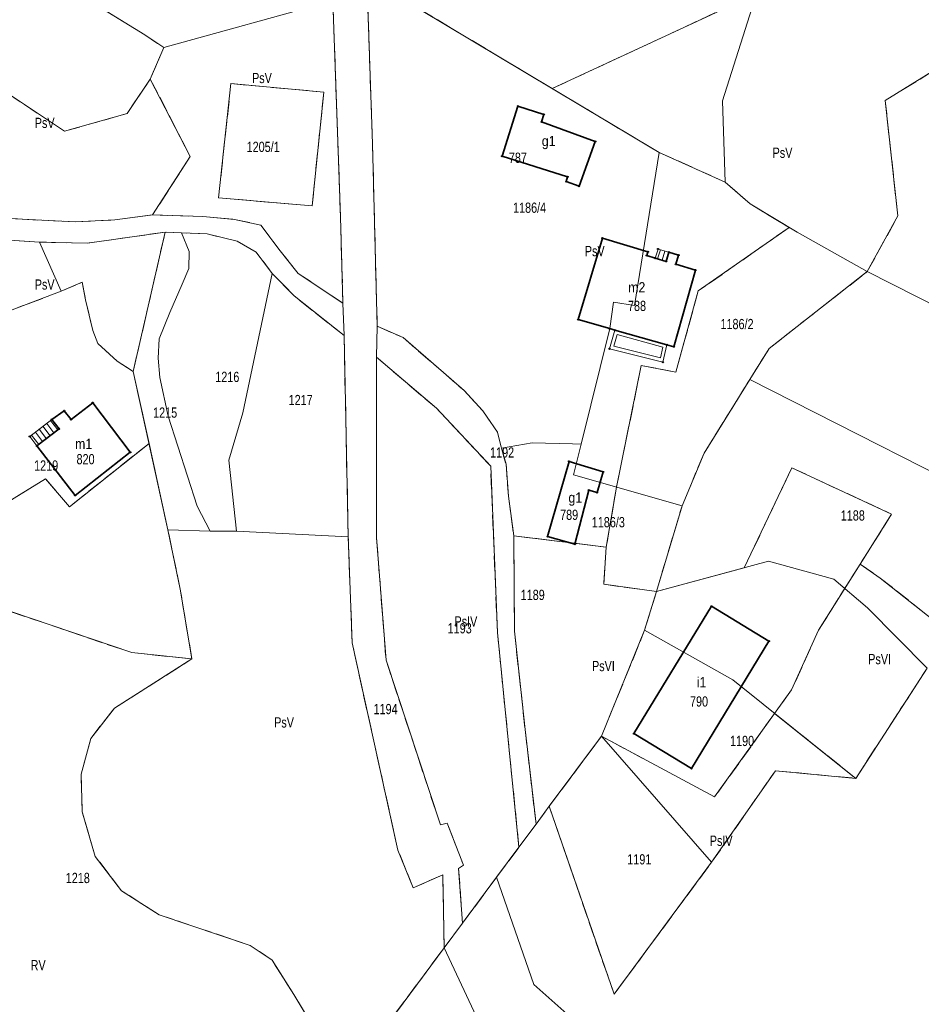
# Model space of a CAD drawing. Header units: metres. Extents: x 7496145 to 7500200, y 5498500 to 5502080.
# Tile 14 of 202: x 7497287 to 7497419, y 5499334 to 5499478. Entities that reach past the tile are written whole.
import ezdxf
from ezdxf.enums import TextEntityAlignment as Align

# ---------------------------------------------------------------- set-up
doc = ezdxf.new("R2010")
doc.units = ezdxf.units.M
doc.header["$MEASUREMENT"] = 0
for name, pattern in [('2.25_0.75', [3, 2.25, -0.75]), ('219-1000', [0]), ('egug-1000', [0])]:
    doc.linetypes.add(name, pattern=pattern)
doc.layers.get('0').update_dxf_attribs({"color": 2, "linetype": 'CONTINUOUS', "lineweight": 5})
for name, color, linetype in [('209-oznaczenie konturu klasyfikacyjnego', 7, 'CONTINUOUS'), ('211-numer działki ewidencyjnej', 7, 'CONTINUOUS'), ('217-kontur klasyfikacyjny', 7, 'CONTINUOUS'), ('218-kontur użytku gruntowego', 7, 'CONTINUOUS'), ('219-działka ewidencyjna', 7, 'CONTINUOUS'), ('312-budynek ewidencyjny', 7, 'CONTINUOUS'), ('312-oznaczenie budynku ewidencyjnego', 7, 'CONTINUOUS'), ('312-oznaczenie budynku ewidencyjnego-Atr117', 7, 'CONTINUOUS'), ('352-schody', 7, 'CONTINUOUS'), ('Punkt budynku', 7, 'CONTINUOUS'), ('taras', 7, 'CONTINUOUS')]:
    doc.layers.add(name, color=color, linetype=linetype)
doc.styles.get("Standard").update_dxf_attribs({"font": 'Working1250', "width": 0.75})

# ---------------------------------------------------------------- blocks, each defined once
blk = doc.blocks.new('PUNKTBUD')
at = {"color": 0}
blk.add_circle((0, 0), 0.09, dxfattribs=at)

msp = doc.modelspace()

# ---------------------------------------------------------------- linework, layer by layer
at = {"layer": '217-kontur klasyfikacyjny', "color": 3, "linetype": '2.25_0.75', "lineweight": 18, "flags": 128}
for points in [[(7497413.7, 5499466.45), (7497448.45, 5499488.01)], [(7497291.06, 5499484.9), (7497305.31, 5499476.08)], [(7497337.79, 5499484.48), (7497364.96, 5499468.22)], [(7497337.79, 5499484.48), (7497338.65, 5499460.12)], [(7497364.96, 5499468.22), (7497394.84, 5499482.12)], [(7497333.36, 5499466.03), (7497332.83, 5499481.09)], [(7497305.31, 5499476.08), (7497308.07, 5499474.25)], [(7497308.07, 5499474.25), (7497306.11, 5499469.61)], [(7497275.2, 5499474.18), (7497293.57, 5499461.97)], [(7497302.71, 5499464.56), (7497306.11, 5499469.61)], [(7497306.11, 5499469.61), (7497311.97, 5499458.26)], [(7497316.11, 5499452.22), (7497317.91, 5499468.94)], [(7497317.91, 5499468.94), (7497331.5, 5499467.71)], [(7497331.5, 5499467.71), (7497329.81, 5499451.04)], [(7497364.96, 5499468.22), (7497380.63, 5499458.84)], [(7497333.95, 5499449.42), (7497333.36, 5499466.03)], [(7497415.55, 5499449.57), (7497413.7, 5499466.45)], [(7497293.57, 5499461.97), (7497302.71, 5499464.56)], [(7497338.65, 5499460.12), (7497339.32, 5499433.42)], [(7497380.63, 5499458.84), (7497390.26, 5499454.52)], [(7497311.97, 5499458.26), (7497306.43, 5499449.71)], [(7497390.26, 5499454.52), (7497393.92, 5499451.33)], [(7497329.81, 5499451.04), (7497316.11, 5499452.22)], [(7497393.92, 5499451.33), (7497399.65, 5499447.88)], [(7497300.94, 5499448.99), (7497306.43, 5499449.71)], [(7497306.43, 5499449.71), (7497313.82, 5499449.47)], [(7497284.42, 5499449.23), (7497295.1, 5499448.69)], [(7497295.1, 5499448.69), (7497300.94, 5499448.99)], [(7497313.82, 5499449.47), (7497315.97, 5499449.28)], [(7497315.97, 5499449.28), (7497318.45, 5499449.06)], [(7497318.45, 5499449.06), (7497322.3, 5499448.23)], [(7497322.3, 5499448.23), (7497324.93, 5499444.69)], [(7497334.31, 5499436.77), (7497333.95, 5499449.42)], [(7497411.08, 5499441.41), (7497415.55, 5499449.57)], [(7497308.28, 5499447.19), (7497296.9, 5499445.58)], [(7497303.61, 5499426.77), (7497308.28, 5499447.19)], [(7497310.69, 5499447.1), (7497308.28, 5499447.19)], [(7497314.44, 5499446.92), (7497310.69, 5499447.1)], [(7497318.82, 5499445.88), (7497314.44, 5499446.92)], [(7497399.65, 5499447.88), (7497386.34, 5499438.58)], [(7497289.89, 5499445.72), (7497283.2, 5499446.15)], [(7497296.9, 5499445.58), (7497289.89, 5499445.72)], [(7497321.62, 5499444.27), (7497318.82, 5499445.88)], [(7497323.97, 5499441.15), (7497321.62, 5499444.27)], [(7497324.93, 5499444.69), (7497327.77, 5499441.14)], [(7497327.15, 5499437.85), (7497323.97, 5499441.15)], [(7497327.77, 5499441.14), (7497334.31, 5499436.77)], [(7497396.69, 5499430.14), (7497411.08, 5499441.41)], [(7497293.08, 5499438.54), (7497296.15, 5499439.84)], [(7497296.15, 5499439.84), (7497296.63, 5499437.3)], [(7497274.19, 5499431.38), (7497293.08, 5499438.54)], [(7497386.34, 5499438.58), (7497383.05, 5499426.7)], [(7497296.63, 5499437.3), (7497297.71, 5499432.76)], [(7497334.47, 5499432.06), (7497327.15, 5499437.85)], [(7497297.71, 5499432.76), (7497298.43, 5499430.9)], [(7497339.32, 5499433.42), (7497343.11, 5499431.74)], [(7497335.09, 5499402.54), (7497334.47, 5499432.06)], [(7497343.11, 5499431.74), (7497349.04, 5499426.62)], [(7497298.43, 5499430.9), (7497301.28, 5499428.27)], [(7497393.86, 5499425.6), (7497396.69, 5499430.14)], [(7497301.28, 5499428.27), (7497303.61, 5499426.77)], [(7497348.02, 5499421.39), (7497339.23, 5499428.86)], [(7497339.23, 5499428.86), (7497339.23, 5499402.42)], [(7497303.61, 5499426.77), (7497305.92, 5499416.23)], [(7497349.04, 5499426.62), (7497352.04, 5499423.99)], [(7497377.99, 5499427.65), (7497374.35, 5499409.86)], [(7497383.05, 5499426.7), (7497377.99, 5499427.65)], [(7497387.18, 5499414.8), (7497393.86, 5499425.6)], [(7497352.04, 5499423.99), (7497354.8, 5499421.01)], [(7497355.94, 5499412.9), (7497348.02, 5499421.39)], [(7497354.8, 5499421.01), (7497356.96, 5499417.89)], [(7497356.96, 5499417.89), (7497357.5, 5499415.55)], [(7497305.92, 5499416.23), (7497294.28, 5499406.98)], [(7497308.68, 5499403.61), (7497305.92, 5499416.23)], [(7497357.5, 5499415.55), (7497358.19, 5499413.2)], [(7497383.97, 5499407.12), (7497387.18, 5499414.8)], [(7497356.93, 5499388.54), (7497355.94, 5499412.9)], [(7497358.19, 5499413.2), (7497358.54, 5499408.5)], [(7497393.07, 5499398.03), (7497400.02, 5499412.67)], [(7497400.02, 5499412.67), (7497414.64, 5499405.9)], [(7497290.78, 5499411.05), (7497278.61, 5499403.57)], [(7497294.28, 5499406.98), (7497290.78, 5499411.05)], [(7497374.35, 5499409.86), (7497372.86, 5499401.06)], [(7497358.54, 5499408.5), (7497359.33, 5499402.71)], [(7497380.2, 5499394.57), (7497383.97, 5499407.12)], [(7497414.64, 5499405.9), (7497410.02, 5499398.56)], [(7497310.49, 5499394.91), (7497308.68, 5499403.61)], [(7497335.65, 5499387.05), (7497335.09, 5499402.54)], [(7497339.23, 5499402.42), (7497340.62, 5499384.49)], [(7497359.33, 5499402.71), (7497365.63, 5499401.94)], [(7497359.33, 5499402.71), (7497359.42, 5499388.77)], [(7497365.63, 5499401.94), (7497368.99, 5499401.53)], [(7497368.99, 5499401.53), (7497372.86, 5499401.06)], [(7497372.86, 5499401.06), (7497372.49, 5499395.61)], [(7497380.2, 5499394.57), (7497393.07, 5499398.03)], [(7497410.02, 5499398.56), (7497403.95, 5499388.91)], [(7497410.02, 5499398.56), (7497412.98, 5499396.53)], [(7497412.98, 5499396.53), (7497423.37, 5499388.3)], [(7497312.2, 5499384.68), (7497310.49, 5499394.91)], [(7497372.49, 5499395.61), (7497380.2, 5499394.57)], [(7497378.48, 5499388.87), (7497380.2, 5499394.57)], [(7497282.77, 5499392.59), (7497303.41, 5499385.6)], [(7497360.08, 5499357.1), (7497356.93, 5499388.54)], [(7497359.42, 5499388.77), (7497360.98, 5499374.33)], [(7497372.16, 5499373.35), (7497378.48, 5499388.87)], [(7497403.95, 5499388.91), (7497399.98, 5499380.14)], [(7497342.36, 5499356.69), (7497335.65, 5499387.05)], [(7497303.41, 5499385.6), (7497312.2, 5499384.68)], [(7497300.86, 5499377.49), (7497312.2, 5499384.68)], [(7497340.62, 5499384.49), (7497348.57, 5499360.39)], [(7497409.38, 5499367.19), (7497419.86, 5499383.35)], [(7497399.98, 5499380.14), (7497397.51, 5499376.69)], [(7497297.41, 5499373.05), (7497300.86, 5499377.49)], [(7497397.51, 5499376.69), (7497388.71, 5499364.47)], [(7497409.38, 5499367.19), (7497397.51, 5499376.69)], [(7497360.98, 5499374.33), (7497362.59, 5499360.47)], [(7497364.51, 5499363.11), (7497372.16, 5499373.35)], [(7497388.71, 5499364.47), (7497372.16, 5499373.35)], [(7497296, 5499367.78), (7497297.41, 5499373.05)], [(7497296.13, 5499362.31), (7497296, 5499367.78)], [(7497388.29, 5499354.89), (7497397.64, 5499368.31)], [(7497397.64, 5499368.31), (7497409.38, 5499367.19)], [(7497298.03, 5499355.76), (7497296.13, 5499362.31)], [(7497362.59, 5499360.47), (7497364.51, 5499363.11)], [(7497364.51, 5499363.11), (7497374.01, 5499335.56)], [(7497348.57, 5499360.39), (7497349.58, 5499360.65)], [(7497349.58, 5499360.65), (7497351.94, 5499354.48)], [(7497344.58, 5499351.15), (7497342.36, 5499356.69)], [(7497356.8, 5499352.71), (7497360.08, 5499357.1)], [(7497301.9, 5499350.73), (7497298.03, 5499355.76)], [(7497374.01, 5499335.56), (7497388.29, 5499354.89)], [(7497348.93, 5499353.07), (7497344.58, 5499351.15)], [(7497349.11, 5499342.35), (7497348.93, 5499353.07)], [(7497351.94, 5499354.48), (7497351.25, 5499354.01)], [(7497351.25, 5499354.01), (7497351.81, 5499345.98)], [(7497351.81, 5499345.98), (7497356.8, 5499352.71)], [(7497307.42, 5499347.21), (7497301.9, 5499350.73)], [(7497320.73, 5499342.73), (7497307.42, 5499347.21)], [(7497323.94, 5499340.55), (7497320.73, 5499342.73)], [(7497340.18, 5499330.33), (7497349.11, 5499342.35)], [(7497327.13, 5499335.55), (7497323.94, 5499340.55)], [(7497332.07, 5499327.32), (7497327.13, 5499335.55)]]:
    msp.add_lwpolyline(points, dxfattribs=at)
at = {"layer": '218-kontur użytku gruntowego', "color": 3, "linetype": 'egug-1000', "lineweight": 18, "flags": 128}
for points in [[(7497413.7, 5499466.45), (7497448.45, 5499488.01)], [(7497305.31, 5499476.08), (7497291.06, 5499484.9)], [(7497337.79, 5499484.48), (7497364.96, 5499468.22)], [(7497337.79, 5499484.48), (7497338.65, 5499460.12)], [(7497394.84, 5499482.12), (7497364.96, 5499468.22)], [(7497333.36, 5499466.03), (7497332.83, 5499481.09)], [(7497308.07, 5499474.25), (7497305.31, 5499476.08)], [(7497306.11, 5499469.61), (7497308.07, 5499474.25)], [(7497293.57, 5499461.97), (7497275.2, 5499474.18)], [(7497306.11, 5499469.61), (7497302.71, 5499464.56)], [(7497311.97, 5499458.26), (7497306.11, 5499469.61)], [(7497317.91, 5499468.94), (7497316.11, 5499452.22)], [(7497331.5, 5499467.71), (7497317.91, 5499468.94)], [(7497329.81, 5499451.04), (7497331.5, 5499467.71)], [(7497364.96, 5499468.22), (7497380.63, 5499458.84)], [(7497333.95, 5499449.42), (7497333.36, 5499466.03)], [(7497415.55, 5499449.57), (7497413.7, 5499466.45)], [(7497302.71, 5499464.56), (7497293.57, 5499461.97)], [(7497338.65, 5499460.12), (7497339.32, 5499433.42)], [(7497380.63, 5499458.84), (7497390.26, 5499454.52)], [(7497306.43, 5499449.71), (7497311.97, 5499458.26)], [(7497390.26, 5499454.52), (7497393.92, 5499451.33)], [(7497316.11, 5499452.22), (7497329.81, 5499451.04)], [(7497393.92, 5499451.33), (7497399.65, 5499447.88)], [(7497300.94, 5499448.99), (7497306.43, 5499449.71)], [(7497306.43, 5499449.71), (7497313.82, 5499449.47)], [(7497284.42, 5499449.23), (7497295.1, 5499448.69)], [(7497295.1, 5499448.69), (7497300.94, 5499448.99)], [(7497313.82, 5499449.47), (7497315.97, 5499449.28)], [(7497315.97, 5499449.28), (7497318.45, 5499449.06)], [(7497318.45, 5499449.06), (7497322.3, 5499448.23)], [(7497322.3, 5499448.23), (7497324.93, 5499444.69)], [(7497334.31, 5499436.77), (7497333.95, 5499449.42)], [(7497411.08, 5499441.41), (7497415.55, 5499449.57)], [(7497308.28, 5499447.19), (7497296.9, 5499445.58)], [(7497303.61, 5499426.77), (7497308.28, 5499447.19)], [(7497310.69, 5499447.1), (7497308.28, 5499447.19)], [(7497314.44, 5499446.92), (7497310.69, 5499447.1)], [(7497318.82, 5499445.88), (7497314.44, 5499446.92)], [(7497399.65, 5499447.88), (7497386.34, 5499438.58)], [(7497289.89, 5499445.72), (7497283.2, 5499446.15)], [(7497296.9, 5499445.58), (7497289.89, 5499445.72)], [(7497321.62, 5499444.27), (7497318.82, 5499445.88)], [(7497323.97, 5499441.15), (7497321.62, 5499444.27)], [(7497324.93, 5499444.69), (7497327.77, 5499441.14)], [(7497327.15, 5499437.85), (7497323.97, 5499441.15)], [(7497327.77, 5499441.14), (7497334.31, 5499436.77)], [(7497396.69, 5499430.14), (7497411.08, 5499441.41)], [(7497293.08, 5499438.54), (7497296.15, 5499439.84)], [(7497296.15, 5499439.84), (7497296.63, 5499437.3)], [(7497274.19, 5499431.38), (7497293.08, 5499438.54)], [(7497386.34, 5499438.58), (7497383.05, 5499426.7)], [(7497296.63, 5499437.3), (7497297.71, 5499432.76)], [(7497334.47, 5499432.06), (7497327.15, 5499437.85)], [(7497334.31, 5499436.77), (7497334.47, 5499432.06)], [(7497297.71, 5499432.76), (7497298.43, 5499430.9)], [(7497339.32, 5499433.42), (7497339.23, 5499428.86)], [(7497339.32, 5499433.42), (7497343.11, 5499431.74)], [(7497335.09, 5499402.54), (7497334.47, 5499432.06)], [(7497343.11, 5499431.74), (7497349.04, 5499426.62)], [(7497298.43, 5499430.9), (7497301.28, 5499428.27)], [(7497393.86, 5499425.6), (7497396.69, 5499430.14)], [(7497301.28, 5499428.27), (7497303.61, 5499426.77)], [(7497348.02, 5499421.39), (7497339.23, 5499428.86)], [(7497339.23, 5499428.86), (7497339.23, 5499402.42)], [(7497305.92, 5499416.23), (7497303.61, 5499426.77)], [(7497349.04, 5499426.62), (7497352.04, 5499423.99)], [(7497377.99, 5499427.65), (7497374.35, 5499409.86)], [(7497383.05, 5499426.7), (7497377.99, 5499427.65)], [(7497387.18, 5499414.8), (7497393.86, 5499425.6)], [(7497352.04, 5499423.99), (7497354.8, 5499421.01)], [(7497355.94, 5499412.9), (7497348.02, 5499421.39)], [(7497354.8, 5499421.01), (7497356.96, 5499417.89)], [(7497356.96, 5499417.89), (7497357.5, 5499415.55)], [(7497294.28, 5499406.98), (7497305.92, 5499416.23)], [(7497308.68, 5499403.61), (7497305.92, 5499416.23)], [(7497357.5, 5499415.55), (7497358.19, 5499413.2)], [(7497383.97, 5499407.12), (7497387.18, 5499414.8)], [(7497356.93, 5499388.54), (7497355.94, 5499412.9)], [(7497358.19, 5499413.2), (7497358.54, 5499408.5)], [(7497393.07, 5499398.03), (7497400.02, 5499412.67)], [(7497400.02, 5499412.67), (7497414.64, 5499405.9)], [(7497278.61, 5499403.57), (7497290.78, 5499411.05)], [(7497290.78, 5499411.05), (7497294.28, 5499406.98)], [(7497374.35, 5499409.86), (7497372.86, 5499401.06)], [(7497358.54, 5499408.5), (7497359.33, 5499402.71)], [(7497380.2, 5499394.57), (7497383.97, 5499407.12)], [(7497414.64, 5499405.9), (7497410.02, 5499398.56)], [(7497310.49, 5499394.91), (7497308.68, 5499403.61)], [(7497335.65, 5499387.05), (7497335.09, 5499402.54)], [(7497339.23, 5499402.42), (7497340.62, 5499384.49)], [(7497359.33, 5499402.71), (7497365.63, 5499401.94)], [(7497359.42, 5499388.77), (7497359.33, 5499402.71)], [(7497365.63, 5499401.94), (7497368.99, 5499401.53)], [(7497368.99, 5499401.53), (7497372.86, 5499401.06)], [(7497372.86, 5499401.06), (7497372.49, 5499395.61)], [(7497380.2, 5499394.57), (7497393.07, 5499398.03)], [(7497403.95, 5499388.91), (7497410.02, 5499398.56)], [(7497410.02, 5499398.56), (7497412.98, 5499396.53)], [(7497412.98, 5499396.53), (7497423.37, 5499388.3)], [(7497312.2, 5499384.68), (7497310.49, 5499394.91)], [(7497372.49, 5499395.61), (7497380.2, 5499394.57)], [(7497378.48, 5499388.87), (7497380.2, 5499394.57)], [(7497282.77, 5499392.59), (7497303.41, 5499385.6)], [(7497360.08, 5499357.1), (7497356.93, 5499388.54)], [(7497360.98, 5499374.33), (7497359.42, 5499388.77)], [(7497372.16, 5499373.35), (7497378.48, 5499388.87)], [(7497399.98, 5499380.14), (7497403.95, 5499388.91)], [(7497342.36, 5499356.69), (7497335.65, 5499387.05)], [(7497303.41, 5499385.6), (7497312.2, 5499384.68)], [(7497312.2, 5499384.68), (7497300.86, 5499377.49)], [(7497340.62, 5499384.49), (7497348.57, 5499360.39)], [(7497409.38, 5499367.19), (7497419.86, 5499383.35)], [(7497397.51, 5499376.69), (7497399.98, 5499380.14)], [(7497300.86, 5499377.49), (7497297.41, 5499373.05)], [(7497397.51, 5499376.69), (7497388.71, 5499364.47)], [(7497409.38, 5499367.19), (7497397.51, 5499376.69)], [(7497362.59, 5499360.47), (7497360.98, 5499374.33)], [(7497364.51, 5499363.11), (7497372.16, 5499373.35)], [(7497388.71, 5499364.47), (7497372.16, 5499373.35)], [(7497297.41, 5499373.05), (7497296, 5499367.78)], [(7497296, 5499367.78), (7497296.13, 5499362.31)], [(7497388.29, 5499354.89), (7497397.64, 5499368.31)], [(7497397.64, 5499368.31), (7497409.38, 5499367.19)], [(7497296.13, 5499362.31), (7497298.03, 5499355.76)], [(7497362.59, 5499360.47), (7497364.51, 5499363.11)], [(7497364.51, 5499363.11), (7497374.01, 5499335.56)], [(7497348.57, 5499360.39), (7497349.58, 5499360.65)], [(7497349.58, 5499360.65), (7497351.94, 5499354.48)], [(7497360.08, 5499357.1), (7497362.59, 5499360.47)], [(7497344.58, 5499351.15), (7497342.36, 5499356.69)], [(7497356.8, 5499352.71), (7497360.08, 5499357.1)], [(7497298.03, 5499355.76), (7497301.9, 5499350.73)], [(7497374.01, 5499335.56), (7497388.29, 5499354.89)], [(7497348.93, 5499353.07), (7497344.58, 5499351.15)], [(7497349.11, 5499342.35), (7497348.93, 5499353.07)], [(7497351.94, 5499354.48), (7497351.25, 5499354.01)], [(7497351.25, 5499354.01), (7497351.81, 5499345.98)], [(7497351.81, 5499345.98), (7497356.8, 5499352.71)], [(7497301.9, 5499350.73), (7497307.42, 5499347.21)], [(7497307.42, 5499347.21), (7497320.73, 5499342.73)], [(7497349.11, 5499342.35), (7497351.81, 5499345.98)], [(7497320.73, 5499342.73), (7497323.94, 5499340.55)], [(7497340.18, 5499330.33), (7497349.11, 5499342.35)], [(7497323.94, 5499340.55), (7497327.13, 5499335.55)], [(7497327.13, 5499335.55), (7497332.07, 5499327.32)]]:
    msp.add_lwpolyline(points, dxfattribs=at)
at = {"layer": '219-działka ewidencyjna', "color": 3, "linetype": '219-1000', "lineweight": 18, "flags": 128}
for points in [[(7497413.7, 5499466.45), (7497448.45, 5499488.01)], [(7497291.06, 5499484.9), (7497305.31, 5499476.08)], [(7497338.65, 5499460.12), (7497337.79, 5499484.48)], [(7497337.79, 5499484.48), (7497380.63, 5499458.84)], [(7497389.86, 5499466.4), (7497394.84, 5499482.12)], [(7497308.07, 5499474.25), (7497332.83, 5499481.09)], [(7497332.83, 5499481.09), (7497333.95, 5499449.42)], [(7497305.31, 5499476.08), (7497308.07, 5499474.25)], [(7497306.11, 5499469.61), (7497308.07, 5499474.25)], [(7497306.11, 5499469.61), (7497311.97, 5499458.26)], [(7497389.86, 5499466.4), (7497390.26, 5499454.52)], [(7497413.7, 5499466.45), (7497415.55, 5499449.57)], [(7497338.65, 5499460.12), (7497339.32, 5499433.42)], [(7497376.98, 5499436.43), (7497380.63, 5499458.84)], [(7497380.63, 5499458.84), (7497390.26, 5499454.52)], [(7497306.43, 5499449.71), (7497311.97, 5499458.26)], [(7497390.26, 5499454.52), (7497393.92, 5499451.33)], [(7497393.92, 5499451.33), (7497400.8, 5499447.19)], [(7497300.94, 5499448.99), (7497306.43, 5499449.71)], [(7497306.43, 5499449.71), (7497313.82, 5499449.47)], [(7497284.42, 5499449.23), (7497295.1, 5499448.69)], [(7497300.94, 5499448.99), (7497295.1, 5499448.69)], [(7497313.82, 5499449.47), (7497318.45, 5499449.06)], [(7497318.45, 5499449.06), (7497322.3, 5499448.23)], [(7497322.3, 5499448.23), (7497324.93, 5499444.69)], [(7497333.95, 5499449.42), (7497334.31, 5499436.77)], [(7497411.08, 5499441.41), (7497415.55, 5499449.57)], [(7497296.9, 5499445.58), (7497308.28, 5499447.19)], [(7497308.28, 5499447.19), (7497310.69, 5499447.1)], [(7497311.82, 5499444.36), (7497310.69, 5499447.1)], [(7497310.69, 5499447.1), (7497314.44, 5499446.92)], [(7497314.44, 5499446.92), (7497318.82, 5499445.88)], [(7497400.8, 5499447.19), (7497411.08, 5499441.41)], [(7497283.2, 5499446.15), (7497289.89, 5499445.72)], [(7497289.89, 5499445.72), (7497293.08, 5499438.54)], [(7497289.89, 5499445.72), (7497296.9, 5499445.58)], [(7497318.82, 5499445.88), (7497321.62, 5499444.27)], [(7497311.82, 5499444.36), (7497311.77, 5499441.85)], [(7497321.62, 5499444.27), (7497323.97, 5499441.15)], [(7497324.93, 5499444.69), (7497327.77, 5499441.14)], [(7497310.77, 5499439.56), (7497311.77, 5499441.85)], [(7497319.68, 5499420.71), (7497323.97, 5499441.15)], [(7497323.97, 5499441.15), (7497327.15, 5499437.85)], [(7497327.77, 5499441.14), (7497334.31, 5499436.77)], [(7497396.69, 5499430.14), (7497411.08, 5499441.41)], [(7497411.08, 5499441.41), (7497447.17, 5499423.13)], [(7497293.08, 5499438.54), (7497296.15, 5499439.84)], [(7497296.15, 5499439.84), (7497296.63, 5499437.3)], [(7497274.19, 5499431.38), (7497293.08, 5499438.54)], [(7497308.98, 5499435.44), (7497310.77, 5499439.56)], [(7497296.63, 5499437.3), (7497297.71, 5499432.76)], [(7497327.15, 5499437.85), (7497334.47, 5499432.06)], [(7497334.31, 5499436.77), (7497334.47, 5499432.06)], [(7497373.94, 5499436.92), (7497373.36, 5499433.06)], [(7497373.94, 5499436.92), (7497376.98, 5499436.43)], [(7497307.41, 5499431.55), (7497308.98, 5499435.44)], [(7497298.43, 5499430.9), (7497297.71, 5499432.76)], [(7497339.23, 5499428.86), (7497339.32, 5499433.42)], [(7497339.32, 5499433.42), (7497343.11, 5499431.74)], [(7497369.19, 5499416.14), (7497373.36, 5499433.06)], [(7497307.26, 5499428.74), (7497307.41, 5499431.55)], [(7497334.47, 5499432.06), (7497335.09, 5499402.54)], [(7497343.11, 5499431.74), (7497349.04, 5499426.62)], [(7497298.43, 5499430.9), (7497301.28, 5499428.27)], [(7497393.86, 5499425.6), (7497396.69, 5499430.14)], [(7497301.28, 5499428.27), (7497303.61, 5499426.77)], [(7497307.26, 5499428.74), (7497307.49, 5499425.91)], [(7497339.23, 5499402.42), (7497339.23, 5499428.86)], [(7497339.23, 5499428.86), (7497348.02, 5499421.39)], [(7497308.68, 5499403.61), (7497303.61, 5499426.77)], [(7497349.04, 5499426.62), (7497352.04, 5499423.99)], [(7497307.49, 5499425.91), (7497308.73, 5499420.24)], [(7497387.18, 5499414.8), (7497393.86, 5499425.6)], [(7497393.86, 5499425.6), (7497435.01, 5499404.7)], [(7497352.04, 5499423.99), (7497354.8, 5499421.01)], [(7497348.02, 5499421.39), (7497355.94, 5499412.9)], [(7497354.8, 5499421.01), (7497356.96, 5499417.89)], [(7497308.73, 5499420.24), (7497312.96, 5499407.05)], [(7497317.62, 5499413.78), (7497319.68, 5499420.71)], [(7497356.96, 5499417.89), (7497357.5, 5499415.55)], [(7497357.5, 5499415.55), (7497361.99, 5499416.35)], [(7497357.5, 5499415.55), (7497358.19, 5499413.2)], [(7497361.99, 5499416.35), (7497367.9, 5499416.18)], [(7497367.9, 5499416.18), (7497369.19, 5499416.14)], [(7497368.08, 5499411.64), (7497369.19, 5499416.14)], [(7497317.62, 5499413.78), (7497318.75, 5499403.39)], [(7497383.97, 5499407.12), (7497387.18, 5499414.8)], [(7497355.94, 5499412.9), (7497356.93, 5499388.54)], [(7497358.19, 5499413.2), (7497358.54, 5499408.5)], [(7497368.08, 5499411.64), (7497383.97, 5499407.12)], [(7497358.54, 5499408.5), (7497359.33, 5499402.71)], [(7497312.96, 5499407.05), (7497314.88, 5499403.38)], [(7497380.2, 5499394.57), (7497383.97, 5499407.12)], [(7497308.68, 5499403.61), (7497310.49, 5499394.91)], [(7497308.68, 5499403.61), (7497314.88, 5499403.38)], [(7497314.88, 5499403.38), (7497318.75, 5499403.39)], [(7497318.75, 5499403.39), (7497335.09, 5499402.54)], [(7497335.09, 5499402.54), (7497335.65, 5499387.05)], [(7497339.23, 5499402.42), (7497340.62, 5499384.49)], [(7497359.33, 5499402.71), (7497359.42, 5499388.77)], [(7497359.33, 5499402.71), (7497372.86, 5499401.06)], [(7497372.49, 5499395.61), (7497372.86, 5499401.06)], [(7497380.2, 5499394.57), (7497396.62, 5499398.99)], [(7497396.62, 5499398.99), (7497406.19, 5499396.37)], [(7497406.19, 5499396.37), (7497411.13, 5499392.15)], [(7497310.49, 5499394.91), (7497312.2, 5499384.68)], [(7497372.49, 5499395.61), (7497380.2, 5499394.57)], [(7497282.77, 5499392.59), (7497303.41, 5499385.6)], [(7497411.13, 5499392.15), (7497419.86, 5499383.35)], [(7497356.93, 5499388.54), (7497360.08, 5499357.1)], [(7497359.42, 5499388.77), (7497360.98, 5499374.33)], [(7497372.16, 5499373.35), (7497378.48, 5499388.87)], [(7497378.48, 5499388.87), (7497391.37, 5499381.61)], [(7497342.36, 5499356.69), (7497335.65, 5499387.05)], [(7497303.41, 5499385.6), (7497312.2, 5499384.68)], [(7497340.62, 5499384.49), (7497348.57, 5499360.39)], [(7497409.38, 5499367.19), (7497419.86, 5499383.35)], [(7497409.38, 5499367.19), (7497419.86, 5499383.35)], [(7497391.37, 5499381.61), (7497409.38, 5499367.19)], [(7497360.98, 5499374.33), (7497362.59, 5499360.47)], [(7497372.16, 5499373.35), (7497364.51, 5499363.11)], [(7497372.16, 5499373.35), (7497388.29, 5499354.89)], [(7497388.29, 5499354.89), (7497397.64, 5499368.31)], [(7497388.29, 5499354.89), (7497397.64, 5499368.31)], [(7497397.64, 5499368.31), (7497409.38, 5499367.19)], [(7497397.64, 5499368.31), (7497409.38, 5499367.19)], [(7497362.59, 5499360.47), (7497364.51, 5499363.11)], [(7497362.59, 5499360.47), (7497364.51, 5499363.11)], [(7497364.51, 5499363.11), (7497374.01, 5499335.56)], [(7497364.51, 5499363.11), (7497374.01, 5499335.56)], [(7497348.57, 5499360.39), (7497349.58, 5499360.65)], [(7497349.58, 5499360.65), (7497351.94, 5499354.48)], [(7497360.08, 5499357.1), (7497362.59, 5499360.47)], [(7497360.08, 5499357.1), (7497362.59, 5499360.47)], [(7497342.36, 5499356.69), (7497344.58, 5499351.15)], [(7497356.8, 5499352.71), (7497360.08, 5499357.1)], [(7497356.8, 5499352.71), (7497360.08, 5499357.1)], [(7497374.01, 5499335.56), (7497388.29, 5499354.89)], [(7497374.01, 5499335.56), (7497388.29, 5499354.89)], [(7497344.58, 5499351.15), (7497348.93, 5499353.07)], [(7497348.93, 5499353.07), (7497349.11, 5499342.35)], [(7497351.25, 5499354.01), (7497351.94, 5499354.48)], [(7497351.25, 5499354.01), (7497351.81, 5499345.98)], [(7497356.8, 5499352.71), (7497351.81, 5499345.98)], [(7497356.8, 5499352.71), (7497362.27, 5499336.98)], [(7497356.8, 5499352.71), (7497362.27, 5499336.98)], [(7497349.11, 5499342.35), (7497351.81, 5499345.98)], [(7497340.18, 5499330.33), (7497349.11, 5499342.35)], [(7497355.66, 5499328.42), (7497349.11, 5499342.35)], [(7497362.27, 5499336.98), (7497371.94, 5499328.38)], [(7497362.27, 5499336.98), (7497371.94, 5499328.38)]]:
    msp.add_lwpolyline(points, dxfattribs=at)
at = {"layer": '312-budynek ewidencyjny', "color": 7, "linetype": 'Continuous', "lineweight": 35, "flags": 128}
for points in [[(7497357.6, 5499458.32), (7497359.91, 5499465.64)], [(7497359.91, 5499465.64), (7497363.72, 5499464.44)], [(7497363.72, 5499464.44), (7497363.38, 5499463.34)], [(7497363.38, 5499463.34), (7497371.25, 5499460.46)], [(7497371.25, 5499460.46), (7497368.88, 5499453.93)], [(7497367.21, 5499455.29), (7497357.6, 5499458.32)], [(7497366.99, 5499454.6), (7497367.21, 5499455.29)], [(7497368.88, 5499453.93), (7497366.99, 5499454.6)], [(7497368.74, 5499434.38), (7497372.3, 5499446.3)], [(7497372.3, 5499446.3), (7497378.96, 5499444.31)], [(7497378.96, 5499444.31), (7497378.79, 5499443.76)], [(7497381.62, 5499442.91), (7497382.02, 5499444.25)], [(7497382.02, 5499444.25), (7497383.46, 5499443.82)], [(7497378.79, 5499443.76), (7497380.04, 5499443.38)], [(7497380.04, 5499443.38), (7497381.62, 5499442.91)], [(7497383.46, 5499443.82), (7497383.06, 5499442.48)], [(7497383.06, 5499442.48), (7497385.91, 5499441.64)], [(7497385.91, 5499441.64), (7497382.74, 5499430.41)], [(7497373.36, 5499433.06), (7497368.74, 5499434.38)], [(7497374.12, 5499432.84), (7497373.36, 5499433.06)], [(7497381.74, 5499430.69), (7497374.12, 5499432.84)], [(7497382.74, 5499430.41), (7497381.74, 5499430.69)], [(7497291.7, 5499419.77), (7497293.5, 5499421.03)], [(7497293.5, 5499421.03), (7497294.5, 5499419.74)], [(7497294.5, 5499419.74), (7497297.68, 5499422.21)], [(7497297.68, 5499422.21), (7497303.18, 5499414.94)], [(7497292.77, 5499418.39), (7497291.7, 5499419.77)], [(7497289.52, 5499415.87), (7497292.77, 5499418.39)], [(7497295.11, 5499408.64), (7497289.52, 5499415.87)], [(7497303.18, 5499414.94), (7497295.11, 5499408.64)], [(7497364.26, 5499402.61), (7497367.42, 5499413.62)], [(7497367.42, 5499413.62), (7497372.4, 5499412.06)], [(7497372.4, 5499412.06), (7497371.51, 5499409.06)], [(7497370.31, 5499409.41), (7497368.26, 5499401.5)], [(7497371.51, 5499409.06), (7497370.31, 5499409.41)], [(7497368.26, 5499401.5), (7497364.26, 5499402.61)], [(7497376.92, 5499373.74), (7497388.27, 5499392.39)], [(7497388.27, 5499392.39), (7497396.68, 5499387.29)], [(7497396.68, 5499387.29), (7497385.34, 5499368.64)], [(7497385.34, 5499368.64), (7497376.92, 5499373.74)]]:
    msp.add_lwpolyline(points, dxfattribs=at)
at = {"layer": '352-schody', "color": 7, "linetype": 'Continuous', "lineweight": 18, "flags": 128}
for points in [[(7497380.04, 5499443.38), (7497380.44, 5499444.72), (7497382.02, 5499444.25), (7497381.62, 5499442.91)], [(7497380.04, 5499443.38), (7497380.44, 5499444.72), (7497382.02, 5499444.25), (7497381.62, 5499442.91)], [(7497288.45, 5499417.25), (7497291.7, 5499419.77), (7497292.77, 5499418.39), (7497289.52, 5499415.87)], [(7497288.45, 5499417.25), (7497291.7, 5499419.77), (7497292.77, 5499418.39), (7497289.52, 5499415.87)]]:
    msp.add_lwpolyline(points, close=True, dxfattribs=at)
for points in [[(7497380.38, 5499443.28), (7497380.78, 5499444.62)], [(7497381.05, 5499443.08), (7497381.45, 5499444.42)], [(7497292.56, 5499418.23), (7497291.49, 5499419.61)], [(7497290.9, 5499416.94), (7497289.83, 5499418.32)], [(7497291.46, 5499417.37), (7497290.39, 5499418.75)], [(7497292.01, 5499417.8), (7497290.94, 5499419.18)], [(7497289.8, 5499416.08), (7497288.73, 5499417.46)], [(7497290.35, 5499416.51), (7497289.28, 5499417.89)]]:
    msp.add_lwpolyline(points, dxfattribs=at)
at = {"layer": 'taras', "color": 0, "lineweight": 18}
for p, q in [((7497373.34, 5499430.11), (7497374.12, 5499432.84)), ((7497374.12, 5499432.84), (7497381.74, 5499430.69)), ((7497373.96, 5499430.47), (7497374.46, 5499432.22)), ((7497374.46, 5499432.22), (7497381.14, 5499430.34)), ((7497381.15, 5499428.16), (7497373.34, 5499430.11)), ((7497380.78, 5499428.77), (7497373.96, 5499430.47)), ((7497381.14, 5499430.34), (7497380.78, 5499428.77)), ((7497381.74, 5499430.69), (7497381.15, 5499428.16))]:
    msp.add_line(p, q, dxfattribs=at)

# ---------------------------------------------------------------- block references
at = {"layer": 'Punkt budynku', "color": 5, "linetype": 'Continuous', "lineweight": 13}
for p in [(7497359.91, 5499465.64), (7497363.72, 5499464.44), (7497363.38, 5499463.34), (7497371.25, 5499460.46), (7497357.6, 5499458.32), (7497366.99, 5499454.6), (7497367.21, 5499455.29), (7497368.88, 5499453.93), (7497372.3, 5499446.3), (7497378.96, 5499444.31), (7497380.44, 5499444.72), (7497382.02, 5499444.25), (7497383.46, 5499443.82), (7497378.79, 5499443.76), (7497380.04, 5499443.38), (7497381.62, 5499442.91), (7497383.06, 5499442.48), (7497385.91, 5499441.64), (7497368.74, 5499434.38), (7497373.36, 5499433.06), (7497374.12, 5499432.84), (7497373.34, 5499430.11), (7497381.74, 5499430.69), (7497382.74, 5499430.41), (7497381.15, 5499428.16), (7497297.68, 5499422.21), (7497293.5, 5499421.03), (7497291.7, 5499419.77), (7497294.5, 5499419.74), (7497292.77, 5499418.39), (7497288.45, 5499417.25), (7497289.52, 5499415.87), (7497303.18, 5499414.94), (7497367.42, 5499413.62), (7497372.4, 5499412.06), (7497370.31, 5499409.41), (7497295.11, 5499408.64), (7497371.51, 5499409.06), (7497364.26, 5499402.61), (7497368.26, 5499401.5), (7497388.27, 5499392.39), (7497396.68, 5499387.29), (7497376.92, 5499373.74), (7497385.34, 5499368.64)]:
    msp.add_blockref('PUNKTBUD', p, dxfattribs=at)

# ---------------------------------------------------------------- texts
at = {"layer": '209-oznaczenie konturu klasyfikacyjnego', "color": 3, "linetype": 'Continuous', "lineweight": 18, "width": 0.79}
for s, p in [('PsV', (7497321, 5499469.02)), ('PsV', (7497289.19, 5499462.44)), ('PsV', (7497397.21, 5499458.07)), ('PsV', (7497369.72, 5499443.67)), ('PsV', (7497289.19, 5499438.77)), ('PsIV', (7497350.64, 5499389.42)), ('PsVI', (7497411.21, 5499383.91)), ('PsVI', (7497370.77, 5499382.89)), ('PsV', (7497324.24, 5499374.64)), ('PsIV', (7497388.01, 5499357.3)), ('RV', (7497288.59, 5499339.08))]:
    msp.add_text(s, height=1.5, dxfattribs=at).set_placement(p)
at = {"layer": '211-numer działki ewidencyjnej', "color": 3, "linetype": 'Continuous', "lineweight": 18, "width": 0.79}
for s, p in [('1205/1', (7497320.21, 5499458.93)), ('1186/4', (7497359.21, 5499450.02)), ('1186/2', (7497389.58, 5499432.98)), ('1216', (7497315.62, 5499425.24)), ('1217', (7497326.36, 5499421.85)), ('1215', (7497306.52, 5499420.01)), ('1192', (7497355.85, 5499414.17)), ('1219', (7497289.1, 5499412.26)), ('1188', (7497407.19, 5499404.95)), ('1189', (7497360.33, 5499393.31)), ('1193', (7497349.64, 5499388.42)), ('1194', (7497338.79, 5499376.59)), ('1190', (7497390.98, 5499371.92)), ('1191', (7497375.94, 5499354.58)), ('1218', (7497293.73, 5499351.85))]:
    msp.add_text(s, height=1.5, dxfattribs=at).set_placement(p)
msp.add_text('1186/3', height=1.5, dxfattribs=at).set_placement((7497370.74, 5499405.46), align=Align.TOP_LEFT)
at = {"layer": '312-oznaczenie budynku ewidencyjnego', "color": 7, "linetype": 'Continuous', "lineweight": 18, "width": 0.79}
for s, p in [('787', (7497358.6, 5499458.84)), ('788', (7497376.04, 5499437.14)), ('820', (7497295.31, 5499414.69)), ('789', (7497366.1, 5499406.54)), ('790', (7497385.12, 5499379.2))]:
    msp.add_text(s, height=1.5, dxfattribs=at).set_placement(p, align=Align.TOP_LEFT)
at = {"layer": '312-oznaczenie budynku ewidencyjnego-Atr117', "color": 7, "width": 0.9}
for s, p in [('g1', (7497364.43, 5499459.79)), ('m2', (7497377.33, 5499438.36)), ('m1', (7497296.35, 5499415.43)), ('g1', (7497368.33, 5499407.56)), ('i1', (7497386.8, 5499380.52))]:
    msp.add_text(s, height=1.5, dxfattribs=at).set_placement(p, align=Align.CENTER)

doc.saveas('drawing.dxf')
